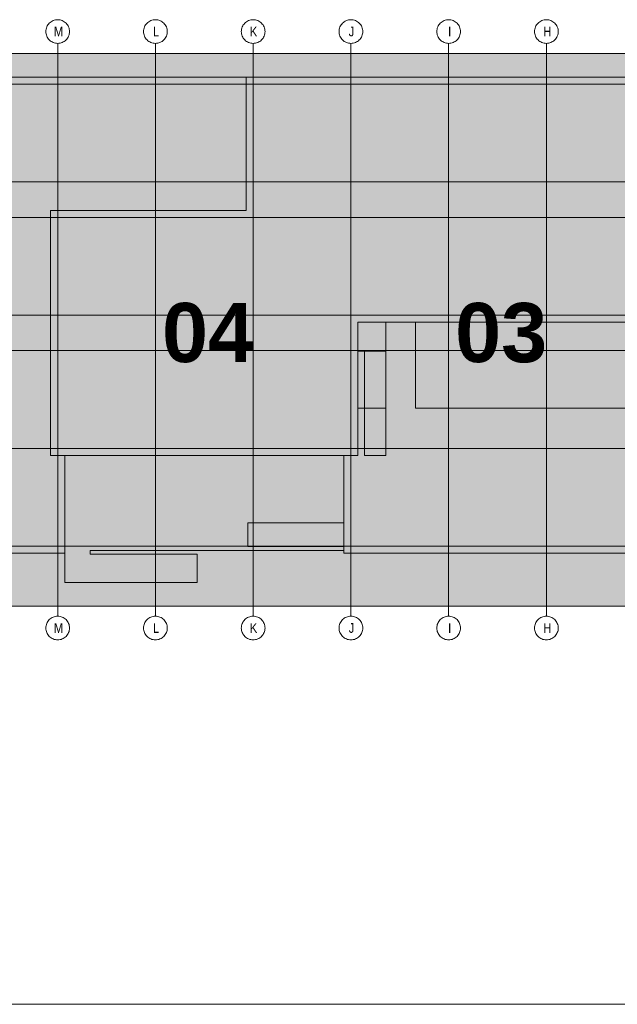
# Model space of a CAD drawing. Extents: x -634 to 300, y 62 to 1102.
# Tile 48 of 125: x 193 to 236, y 211 to 282. Entities that reach past the tile are written whole.
import ezdxf
from ezdxf.lldxf.tags import DXFTag

# ---------------------------------------------------------------- set-up
doc = ezdxf.new("R2010")
doc.units = 0
for name, color, linetype, lineweight in [('iwb_Plankopf Linie', 7, 'Continuous', 13), ('PK_LP', 7, 'Continuous', 9), ('PK_LP_Achsen', 7, 'STRICHPUNKT2', 5)]:
    doc.layers.add(name, color=color, linetype=linetype, lineweight=lineweight)
for name, color, linetype, lineweight, true_color in [('PK_LP_T01', 1, 'Continuous', 9, 0xff0000), ('PK_LP_T01_Rest', 9, 'Continuous', 9, 0x808080), ('PK_LP_Tennung', 9, 'Continuous', 18, 0x808080)]:
    doc.layers.add(name, color=color, linetype=linetype, lineweight=lineweight, true_color=true_color)
doc.styles.get("Standard").update_dxf_attribs({"font": 'ARIALN.TTF'})
tags = doc.linetypes.add('grob', pattern=[14, 3, -8, 3]).pattern_tags.tags
tags[8:9] = [DXFTag(74, 4), DXFTag(75, 0), DXFTag(340, '0'), DXFTag(46, 0.0), DXFTag(50, 0.0), DXFTag(44, 0.0), DXFTag(45, 0.0)]
tags[6:7] = [DXFTag(74, 4), DXFTag(75, 0), DXFTag(340, '0'), DXFTag(46, 0.0), DXFTag(50, 0.0), DXFTag(44, 0.0), DXFTag(45, 0.0)]
tags[4:5] = [DXFTag(74, 4), DXFTag(75, 0), DXFTag(340, '0'), DXFTag(46, 0.0), DXFTag(50, 0.0), DXFTag(44, 0.0), DXFTag(45, 0.0)]
tags = doc.linetypes.add('STRICHPUNKT2', pattern=[12.7, 6.35, -3.175, 0, -3.175]).pattern_tags.tags
tags[10:11] = [DXFTag(74, 4), DXFTag(75, 0), DXFTag(340, '0'), DXFTag(46, 0.0), DXFTag(50, 0.0), DXFTag(44, 0.0), DXFTag(45, 0.0)]
tags[8:9] = [DXFTag(74, 4), DXFTag(75, 0), DXFTag(340, '0'), DXFTag(46, 0.0), DXFTag(50, 0.0), DXFTag(44, 0.0), DXFTag(45, 0.0)]
tags[6:7] = [DXFTag(74, 4), DXFTag(75, 0), DXFTag(340, '0'), DXFTag(46, 0.0), DXFTag(50, 0.0), DXFTag(44, 0.0), DXFTag(45, 0.0)]
tags[4:5] = [DXFTag(74, 4), DXFTag(75, 0), DXFTag(340, '0'), DXFTag(46, 0.0), DXFTag(50, 0.0), DXFTag(44, 0.0), DXFTag(45, 0.0)]

# ---------------------------------------------------------------- blocks, each defined once
blk = doc.blocks.new('Blockreferenz-A06CPVZRL0')
at = {"layer": 'PK_LP', "linetype": 'grob', "lineweight": 5, "ltscale": 0.13}
for p, q in [((169.728, 279.685), (195.568, 279.685)), ((195.568, 279.685), (216.605, 279.685)), ((195.568, 240.014), (195.568, 279.685)), ((195.568, 279.685), (195.568, 240.014)), ((216.605, 279.685), (237.643, 279.685)), ((216.605, 240.014), (216.605, 279.685)), ((216.605, 279.685), (216.605, 240.014)), ((195.568, 240.014), (169.728, 240.014)), ((216.605, 240.014), (195.568, 240.014)), ((237.643, 240.014), (216.605, 240.014))]:
    blk.add_line(p, q, dxfattribs=at)
at = {"layer": 'PK_LP', "linetype": 'ByBlock', "lineweight": 13, "ltscale": 0.13}
for p, q in [((209.085, 277.985), (144.395, 277.985)), ((209.085, 268.423), (209.085, 277.985)), ((209.085, 268.423), (209.085, 277.985)), ((209.085, 277.985), (238.15, 277.985)), ((195.06, 250.833), (195.06, 268.423)), ((195.06, 268.423), (209.085, 268.423)), ((195.06, 250.833), (195.06, 268.423)), ((195.06, 268.423), (209.085, 268.423)), ((221.25, 260.395), (217.113, 260.395)), ((217.113, 260.395), (217.113, 258.319)), ((219.11, 260.395), (217.113, 260.395)), ((217.113, 260.395), (217.113, 258.319)), ((237.135, 260.395), (217.113, 260.395)), ((217.113, 260.395), (217.113, 250.833)), ((219.11, 250.833), (219.11, 260.395)), ((221.25, 254.222), (221.25, 260.395)), ((217.113, 258.319), (219.11, 258.319)), ((217.113, 258.319), (217.58, 258.319)), ((217.58, 258.319), (217.58, 250.833)), ((219.11, 258.319), (219.11, 254.222)), ((219.11, 254.222), (217.113, 254.222)), ((217.113, 254.222), (217.113, 250.833)), ((237.135, 254.222), (221.25, 254.222)), ((196.075, 250.833), (195.06, 250.833)), ((217.113, 250.833), (195.06, 250.833)), ((196.075, 250.833), (196.075, 241.714)), ((216.098, 250.833), (196.075, 250.833)), ((196.075, 243.82), (196.075, 250.833)), ((216.098, 243.996), (216.098, 250.833)), ((217.113, 250.833), (216.098, 250.833)), ((216.098, 250.833), (216.098, 245.994)), ((217.58, 250.833), (219.11, 250.833)), ((209.213, 245.994), (209.213, 244.294)), ((216.098, 245.994), (209.213, 245.994)), ((197.901, 243.754), (197.901, 243.996)), ((197.901, 243.996), (216.098, 243.996)), ((209.213, 244.294), (216.098, 244.294)), ((216.098, 244.294), (216.098, 243.82)), ((143.38, 243.82), (196.075, 243.82)), ((205.585, 243.754), (197.901, 243.754)), ((205.585, 241.714), (205.585, 243.754)), ((216.098, 243.82), (238.15, 243.82)), ((196.075, 241.714), (205.585, 241.714))]:
    blk.add_line(p, q, dxfattribs=at)
at = {"layer": 'PK_LP_Achsen', "linetype": 'ByBlock', "ltscale": 0.13}
for p, q in [((195.095, 281.964), (195.167, 282.007)), ((195.167, 282.007), (195.242, 282.043)), ((195.242, 282.043), (195.321, 282.071)), ((195.321, 282.071), (195.402, 282.091)), ((195.402, 282.091), (195.484, 282.103)), ((195.484, 282.103), (195.568, 282.108)), ((195.568, 282.108), (195.651, 282.103)), ((195.651, 282.103), (195.734, 282.091)), ((195.734, 282.091), (195.814, 282.071)), ((195.814, 282.071), (195.893, 282.043)), ((195.893, 282.043), (195.968, 282.007)), ((195.968, 282.007), (196.04, 281.964)), ((202.108, 281.964), (202.18, 282.007)), ((202.18, 282.007), (202.255, 282.043)), ((202.255, 282.043), (202.333, 282.071)), ((202.333, 282.071), (202.414, 282.091)), ((202.414, 282.091), (202.497, 282.103)), ((202.497, 282.103), (202.58, 282.108)), ((202.58, 282.108), (202.664, 282.103)), ((202.664, 282.103), (202.746, 282.091)), ((202.746, 282.091), (202.827, 282.071)), ((202.827, 282.071), (202.905, 282.043)), ((202.905, 282.043), (202.981, 282.007)), ((202.981, 282.007), (203.052, 281.964)), ((209.12, 281.964), (209.192, 282.007)), ((209.192, 282.007), (209.267, 282.043)), ((209.267, 282.043), (209.346, 282.071)), ((209.346, 282.071), (209.427, 282.091)), ((209.427, 282.091), (209.509, 282.103)), ((209.509, 282.103), (209.593, 282.108)), ((209.593, 282.108), (209.676, 282.103)), ((209.676, 282.103), (209.759, 282.091)), ((209.759, 282.091), (209.839, 282.071)), ((209.839, 282.071), (209.918, 282.043)), ((209.918, 282.043), (209.993, 282.007)), ((209.993, 282.007), (210.065, 281.964)), ((216.133, 281.964), (216.205, 282.007)), ((216.205, 282.007), (216.28, 282.043)), ((216.28, 282.043), (216.358, 282.071)), ((216.358, 282.071), (216.439, 282.091)), ((216.439, 282.091), (216.522, 282.103)), ((216.522, 282.103), (216.605, 282.108)), ((216.605, 282.108), (216.689, 282.103)), ((216.689, 282.103), (216.771, 282.091)), ((216.771, 282.091), (216.852, 282.071)), ((216.852, 282.071), (216.93, 282.043)), ((216.93, 282.043), (217.006, 282.007)), ((217.006, 282.007), (217.077, 281.964)), ((223.145, 281.964), (223.217, 282.007)), ((223.217, 282.007), (223.292, 282.043)), ((223.292, 282.043), (223.371, 282.071)), ((223.371, 282.071), (223.452, 282.091)), ((223.452, 282.091), (223.534, 282.103)), ((223.534, 282.103), (223.618, 282.108)), ((223.618, 282.108), (223.701, 282.103)), ((223.701, 282.103), (223.784, 282.091)), ((223.784, 282.091), (223.864, 282.071)), ((223.864, 282.071), (223.943, 282.043)), ((223.943, 282.043), (224.018, 282.007)), ((224.018, 282.007), (224.09, 281.964)), ((230.158, 281.964), (230.23, 282.007)), ((230.23, 282.007), (230.305, 282.043)), ((230.305, 282.043), (230.383, 282.071)), ((230.383, 282.071), (230.464, 282.091)), ((230.464, 282.091), (230.547, 282.103)), ((230.547, 282.103), (230.63, 282.108)), ((230.63, 282.108), (230.714, 282.103)), ((230.714, 282.103), (230.796, 282.091)), ((230.796, 282.091), (230.877, 282.071)), ((230.877, 282.071), (230.955, 282.043)), ((230.955, 282.043), (231.031, 282.007)), ((231.031, 282.007), (231.102, 281.964)), ((194.718, 281.258), (194.722, 281.341)), ((194.722, 281.341), (194.734, 281.423)), ((194.734, 281.423), (194.754, 281.504)), ((194.754, 281.504), (194.782, 281.583)), ((194.782, 281.583), (194.818, 281.658)), ((194.818, 281.658), (194.861, 281.73)), ((194.861, 281.73), (194.911, 281.797)), ((194.911, 281.797), (194.967, 281.859)), ((194.967, 281.859), (195.028, 281.915)), ((195.028, 281.915), (195.095, 281.964)), ((196.04, 281.964), (196.107, 281.915)), ((196.107, 281.915), (196.169, 281.859)), ((196.169, 281.859), (196.225, 281.797)), ((196.225, 281.797), (196.274, 281.73)), ((196.274, 281.73), (196.317, 281.658)), ((196.317, 281.658), (196.353, 281.583)), ((196.353, 281.583), (196.381, 281.504)), ((196.381, 281.504), (196.401, 281.423)), ((196.401, 281.423), (196.414, 281.341)), ((196.414, 281.341), (196.418, 281.258)), ((201.73, 281.258), (201.734, 281.341)), ((201.734, 281.341), (201.747, 281.423)), ((201.747, 281.423), (201.767, 281.504)), ((201.767, 281.504), (201.795, 281.583)), ((201.795, 281.583), (201.831, 281.658)), ((201.831, 281.658), (201.873, 281.73)), ((201.873, 281.73), (201.923, 281.797)), ((201.923, 281.797), (201.979, 281.859)), ((201.979, 281.859), (202.041, 281.915)), ((202.041, 281.915), (202.108, 281.964)), ((203.052, 281.964), (203.119, 281.915)), ((203.119, 281.915), (203.181, 281.859)), ((203.181, 281.859), (203.237, 281.797)), ((203.237, 281.797), (203.287, 281.73)), ((203.287, 281.73), (203.33, 281.658)), ((203.33, 281.658), (203.365, 281.583)), ((203.365, 281.583), (203.394, 281.504)), ((203.394, 281.504), (203.414, 281.423)), ((203.414, 281.423), (203.426, 281.341)), ((203.426, 281.341), (203.43, 281.258)), ((208.743, 281.258), (208.747, 281.341)), ((208.747, 281.341), (208.759, 281.423)), ((208.759, 281.423), (208.779, 281.504)), ((208.779, 281.504), (208.807, 281.583)), ((208.807, 281.583), (208.843, 281.658)), ((208.843, 281.658), (208.886, 281.73)), ((208.886, 281.73), (208.936, 281.797)), ((208.936, 281.797), (208.992, 281.859)), ((208.992, 281.859), (209.053, 281.915)), ((209.053, 281.915), (209.12, 281.964)), ((210.065, 281.964), (210.132, 281.915)), ((210.132, 281.915), (210.194, 281.859)), ((210.194, 281.859), (210.25, 281.797)), ((210.25, 281.797), (210.299, 281.73)), ((210.299, 281.73), (210.342, 281.658)), ((210.342, 281.658), (210.378, 281.583)), ((210.378, 281.583), (210.406, 281.504)), ((210.406, 281.504), (210.426, 281.423)), ((210.426, 281.423), (210.439, 281.341)), ((210.439, 281.341), (210.443, 281.258)), ((215.755, 281.258), (215.759, 281.341)), ((215.759, 281.341), (215.772, 281.423)), ((215.772, 281.423), (215.792, 281.504)), ((215.792, 281.504), (215.82, 281.583)), ((215.82, 281.583), (215.856, 281.658)), ((215.856, 281.658), (215.898, 281.73)), ((215.898, 281.73), (215.948, 281.797)), ((215.948, 281.797), (216.004, 281.859)), ((216.004, 281.859), (216.066, 281.915)), ((216.066, 281.915), (216.133, 281.964)), ((217.077, 281.964), (217.144, 281.915)), ((217.144, 281.915), (217.206, 281.859)), ((217.206, 281.859), (217.262, 281.797)), ((217.262, 281.797), (217.312, 281.73)), ((217.312, 281.73), (217.355, 281.658)), ((217.355, 281.658), (217.39, 281.583)), ((217.39, 281.583), (217.419, 281.504)), ((217.419, 281.504), (217.439, 281.423)), ((217.439, 281.423), (217.451, 281.341)), ((217.451, 281.341), (217.455, 281.258)), ((222.768, 281.258), (222.772, 281.341)), ((222.772, 281.341), (222.784, 281.423)), ((222.784, 281.423), (222.804, 281.504)), ((222.804, 281.504), (222.832, 281.583)), ((222.832, 281.583), (222.868, 281.658)), ((222.868, 281.658), (222.911, 281.73)), ((222.911, 281.73), (222.961, 281.797)), ((222.961, 281.797), (223.017, 281.859)), ((223.017, 281.859), (223.078, 281.915)), ((223.078, 281.915), (223.145, 281.964)), ((224.09, 281.964), (224.157, 281.915)), ((224.157, 281.915), (224.219, 281.859)), ((224.219, 281.859), (224.275, 281.797)), ((224.275, 281.797), (224.324, 281.73)), ((224.324, 281.73), (224.367, 281.658)), ((224.367, 281.658), (224.403, 281.583)), ((224.403, 281.583), (224.431, 281.504)), ((224.431, 281.504), (224.451, 281.423)), ((224.451, 281.423), (224.464, 281.341)), ((224.464, 281.341), (224.468, 281.258)), ((229.78, 281.258), (229.784, 281.341)), ((229.784, 281.341), (229.797, 281.423)), ((229.797, 281.423), (229.817, 281.504)), ((229.817, 281.504), (229.845, 281.583)), ((229.845, 281.583), (229.881, 281.658)), ((229.881, 281.658), (229.923, 281.73)), ((229.923, 281.73), (229.973, 281.797)), ((229.973, 281.797), (230.029, 281.859)), ((230.029, 281.859), (230.091, 281.915)), ((230.091, 281.915), (230.158, 281.964)), ((231.102, 281.964), (231.169, 281.915)), ((231.169, 281.915), (231.231, 281.859)), ((231.231, 281.859), (231.287, 281.797)), ((231.287, 281.797), (231.337, 281.73)), ((231.337, 281.73), (231.38, 281.658)), ((231.38, 281.658), (231.415, 281.583)), ((231.415, 281.583), (231.444, 281.504)), ((231.444, 281.504), (231.464, 281.423)), ((231.464, 281.423), (231.476, 281.341)), ((231.476, 281.341), (231.48, 281.258)), ((194.722, 281.174), (194.718, 281.258)), ((194.734, 281.092), (194.722, 281.174)), ((194.754, 281.011), (194.734, 281.092)), ((194.782, 280.932), (194.754, 281.011)), ((194.818, 280.857), (194.782, 280.932)), ((194.861, 280.785), (194.818, 280.857)), ((194.911, 280.718), (194.861, 280.785)), ((194.967, 280.656), (194.911, 280.718)), ((195.028, 280.6), (194.967, 280.656)), ((195.095, 280.551), (195.028, 280.6)), ((196.107, 280.6), (196.04, 280.551)), ((196.169, 280.656), (196.107, 280.6)), ((196.225, 280.718), (196.169, 280.656)), ((196.274, 280.785), (196.225, 280.718)), ((196.317, 280.857), (196.274, 280.785)), ((196.353, 280.932), (196.317, 280.857)), ((196.381, 281.011), (196.353, 280.932)), ((196.401, 281.092), (196.381, 281.011)), ((196.414, 281.174), (196.401, 281.092)), ((196.418, 281.258), (196.414, 281.174)), ((201.734, 281.174), (201.73, 281.258)), ((201.747, 281.092), (201.734, 281.174)), ((201.767, 281.011), (201.747, 281.092)), ((201.795, 280.932), (201.767, 281.011)), ((201.831, 280.857), (201.795, 280.932)), ((201.873, 280.785), (201.831, 280.857)), ((201.923, 280.718), (201.873, 280.785)), ((201.979, 280.656), (201.923, 280.718)), ((202.041, 280.6), (201.979, 280.656)), ((202.108, 280.551), (202.041, 280.6)), ((203.119, 280.6), (203.052, 280.551)), ((203.181, 280.656), (203.119, 280.6)), ((203.237, 280.718), (203.181, 280.656)), ((203.287, 280.785), (203.237, 280.718)), ((203.33, 280.857), (203.287, 280.785)), ((203.365, 280.932), (203.33, 280.857)), ((203.394, 281.011), (203.365, 280.932)), ((203.414, 281.092), (203.394, 281.011)), ((203.426, 281.174), (203.414, 281.092)), ((203.43, 281.258), (203.426, 281.174)), ((208.747, 281.174), (208.743, 281.258)), ((208.759, 281.092), (208.747, 281.174)), ((208.779, 281.011), (208.759, 281.092)), ((208.807, 280.932), (208.779, 281.011)), ((208.843, 280.857), (208.807, 280.932)), ((208.886, 280.785), (208.843, 280.857)), ((208.936, 280.718), (208.886, 280.785)), ((208.992, 280.656), (208.936, 280.718)), ((209.053, 280.6), (208.992, 280.656)), ((209.12, 280.551), (209.053, 280.6)), ((210.132, 280.6), (210.065, 280.551)), ((210.194, 280.656), (210.132, 280.6)), ((210.25, 280.718), (210.194, 280.656)), ((210.299, 280.785), (210.25, 280.718)), ((210.342, 280.857), (210.299, 280.785)), ((210.378, 280.932), (210.342, 280.857)), ((210.406, 281.011), (210.378, 280.932)), ((210.426, 281.092), (210.406, 281.011)), ((210.439, 281.174), (210.426, 281.092)), ((210.443, 281.258), (210.439, 281.174)), ((215.759, 281.174), (215.755, 281.258)), ((215.772, 281.092), (215.759, 281.174)), ((215.792, 281.011), (215.772, 281.092)), ((215.82, 280.932), (215.792, 281.011)), ((215.856, 280.857), (215.82, 280.932)), ((215.898, 280.785), (215.856, 280.857)), ((215.948, 280.718), (215.898, 280.785)), ((216.004, 280.656), (215.948, 280.718)), ((216.066, 280.6), (216.004, 280.656)), ((216.133, 280.551), (216.066, 280.6)), ((217.144, 280.6), (217.077, 280.551)), ((217.206, 280.656), (217.144, 280.6)), ((217.262, 280.718), (217.206, 280.656)), ((217.312, 280.785), (217.262, 280.718)), ((217.355, 280.857), (217.312, 280.785)), ((217.39, 280.932), (217.355, 280.857)), ((217.419, 281.011), (217.39, 280.932)), ((217.439, 281.092), (217.419, 281.011)), ((217.451, 281.174), (217.439, 281.092)), ((217.455, 281.258), (217.451, 281.174)), ((222.772, 281.174), (222.768, 281.258)), ((222.784, 281.092), (222.772, 281.174)), ((222.804, 281.011), (222.784, 281.092)), ((222.832, 280.932), (222.804, 281.011)), ((222.868, 280.857), (222.832, 280.932)), ((222.911, 280.785), (222.868, 280.857)), ((222.961, 280.718), (222.911, 280.785)), ((223.017, 280.656), (222.961, 280.718)), ((223.078, 280.6), (223.017, 280.656)), ((223.145, 280.551), (223.078, 280.6)), ((224.157, 280.6), (224.09, 280.551)), ((224.219, 280.656), (224.157, 280.6)), ((224.275, 280.718), (224.219, 280.656)), ((224.324, 280.785), (224.275, 280.718)), ((224.367, 280.857), (224.324, 280.785)), ((224.403, 280.932), (224.367, 280.857)), ((224.431, 281.011), (224.403, 280.932)), ((224.451, 281.092), (224.431, 281.011)), ((224.464, 281.174), (224.451, 281.092)), ((224.468, 281.258), (224.464, 281.174)), ((229.784, 281.174), (229.78, 281.258)), ((229.797, 281.092), (229.784, 281.174)), ((229.817, 281.011), (229.797, 281.092)), ((229.845, 280.932), (229.817, 281.011)), ((229.881, 280.857), (229.845, 280.932)), ((229.923, 280.785), (229.881, 280.857)), ((229.973, 280.718), (229.923, 280.785)), ((230.029, 280.656), (229.973, 280.718)), ((230.091, 280.6), (230.029, 280.656)), ((230.158, 280.551), (230.091, 280.6)), ((231.169, 280.6), (231.102, 280.551)), ((231.231, 280.656), (231.169, 280.6)), ((231.287, 280.718), (231.231, 280.656)), ((231.337, 280.785), (231.287, 280.718)), ((231.38, 280.857), (231.337, 280.785)), ((231.415, 280.932), (231.38, 280.857)), ((231.444, 281.011), (231.415, 280.932)), ((231.464, 281.092), (231.444, 281.011)), ((231.476, 281.174), (231.464, 281.092)), ((231.48, 281.258), (231.476, 281.174)), ((195.167, 280.508), (195.095, 280.551)), ((195.242, 280.472), (195.167, 280.508)), ((195.321, 280.444), (195.242, 280.472)), ((195.402, 280.424), (195.321, 280.444)), ((195.484, 280.412), (195.402, 280.424)), ((195.568, 280.408), (195.484, 280.412)), ((195.651, 280.412), (195.568, 280.408)), ((195.734, 280.424), (195.651, 280.412)), ((195.814, 280.444), (195.734, 280.424)), ((195.893, 280.472), (195.814, 280.444)), ((195.968, 280.508), (195.893, 280.472)), ((196.04, 280.551), (195.968, 280.508)), ((202.18, 280.508), (202.108, 280.551)), ((202.255, 280.472), (202.18, 280.508)), ((202.333, 280.444), (202.255, 280.472)), ((202.414, 280.424), (202.333, 280.444)), ((202.497, 280.412), (202.414, 280.424)), ((202.58, 280.408), (202.497, 280.412)), ((202.664, 280.412), (202.58, 280.408)), ((202.746, 280.424), (202.664, 280.412)), ((202.827, 280.444), (202.746, 280.424)), ((202.905, 280.472), (202.827, 280.444)), ((202.981, 280.508), (202.905, 280.472)), ((203.052, 280.551), (202.981, 280.508)), ((209.192, 280.508), (209.12, 280.551)), ((209.267, 280.472), (209.192, 280.508)), ((209.346, 280.444), (209.267, 280.472)), ((209.427, 280.424), (209.346, 280.444)), ((209.509, 280.412), (209.427, 280.424)), ((209.593, 280.408), (209.509, 280.412)), ((209.676, 280.412), (209.593, 280.408)), ((209.759, 280.424), (209.676, 280.412)), ((209.839, 280.444), (209.759, 280.424)), ((209.918, 280.472), (209.839, 280.444)), ((209.993, 280.508), (209.918, 280.472)), ((210.065, 280.551), (209.993, 280.508)), ((216.205, 280.508), (216.133, 280.551)), ((216.28, 280.472), (216.205, 280.508)), ((216.358, 280.444), (216.28, 280.472)), ((216.439, 280.424), (216.358, 280.444)), ((216.522, 280.412), (216.439, 280.424)), ((216.605, 280.408), (216.522, 280.412)), ((216.689, 280.412), (216.605, 280.408)), ((216.771, 280.424), (216.689, 280.412)), ((216.852, 280.444), (216.771, 280.424)), ((216.93, 280.472), (216.852, 280.444)), ((217.006, 280.508), (216.93, 280.472)), ((217.077, 280.551), (217.006, 280.508)), ((223.217, 280.508), (223.145, 280.551)), ((223.292, 280.472), (223.217, 280.508)), ((223.371, 280.444), (223.292, 280.472)), ((223.452, 280.424), (223.371, 280.444)), ((223.534, 280.412), (223.452, 280.424)), ((223.618, 280.408), (223.534, 280.412)), ((223.701, 280.412), (223.618, 280.408)), ((223.784, 280.424), (223.701, 280.412)), ((223.864, 280.444), (223.784, 280.424)), ((223.943, 280.472), (223.864, 280.444)), ((224.018, 280.508), (223.943, 280.472)), ((224.09, 280.551), (224.018, 280.508)), ((230.23, 280.508), (230.158, 280.551)), ((230.305, 280.472), (230.23, 280.508)), ((230.383, 280.444), (230.305, 280.472)), ((230.464, 280.424), (230.383, 280.444)), ((230.547, 280.412), (230.464, 280.424)), ((230.63, 280.408), (230.547, 280.412)), ((230.714, 280.412), (230.63, 280.408)), ((230.796, 280.424), (230.714, 280.412)), ((230.877, 280.444), (230.796, 280.424)), ((230.955, 280.472), (230.877, 280.444)), ((231.031, 280.508), (230.955, 280.472)), ((231.102, 280.551), (231.031, 280.508)), ((194.818, 238.842), (194.861, 238.914)), ((194.861, 238.914), (194.911, 238.981)), ((194.911, 238.981), (194.967, 239.042)), ((194.967, 239.042), (195.028, 239.098)), ((195.028, 239.098), (195.095, 239.148)), ((195.095, 239.148), (195.167, 239.191)), ((195.167, 239.191), (195.242, 239.227)), ((195.242, 239.227), (195.321, 239.255)), ((195.321, 239.255), (195.402, 239.275)), ((195.402, 239.275), (195.484, 239.287)), ((195.484, 239.287), (195.568, 239.291)), ((195.568, 239.291), (195.651, 239.287)), ((195.651, 239.287), (195.734, 239.275)), ((195.734, 239.275), (195.814, 239.255)), ((195.814, 239.255), (195.893, 239.227)), ((195.893, 239.227), (195.968, 239.191)), ((195.968, 239.191), (196.04, 239.148)), ((196.04, 239.148), (196.107, 239.098)), ((196.107, 239.098), (196.169, 239.042)), ((196.169, 239.042), (196.225, 238.981)), ((196.225, 238.981), (196.274, 238.914)), ((196.274, 238.914), (196.317, 238.842)), ((201.831, 238.842), (201.873, 238.914)), ((201.873, 238.914), (201.923, 238.981)), ((201.923, 238.981), (201.979, 239.042)), ((201.979, 239.042), (202.041, 239.098)), ((202.041, 239.098), (202.108, 239.148)), ((202.108, 239.148), (202.18, 239.191)), ((202.18, 239.191), (202.255, 239.227)), ((202.255, 239.227), (202.333, 239.255)), ((202.333, 239.255), (202.414, 239.275)), ((202.414, 239.275), (202.497, 239.287)), ((202.497, 239.287), (202.58, 239.291)), ((202.58, 239.291), (202.664, 239.287)), ((202.664, 239.287), (202.746, 239.275)), ((202.746, 239.275), (202.827, 239.255)), ((202.827, 239.255), (202.905, 239.227)), ((202.905, 239.227), (202.981, 239.191)), ((202.981, 239.191), (203.052, 239.148)), ((203.052, 239.148), (203.119, 239.098)), ((203.119, 239.098), (203.181, 239.042)), ((203.181, 239.042), (203.237, 238.981)), ((203.237, 238.981), (203.287, 238.914)), ((203.287, 238.914), (203.33, 238.842)), ((208.843, 238.842), (208.886, 238.914)), ((208.886, 238.914), (208.936, 238.981)), ((208.936, 238.981), (208.992, 239.042)), ((208.992, 239.042), (209.053, 239.098)), ((209.053, 239.098), (209.12, 239.148)), ((209.12, 239.148), (209.192, 239.191)), ((209.192, 239.191), (209.267, 239.227)), ((209.267, 239.227), (209.346, 239.255)), ((209.346, 239.255), (209.427, 239.275)), ((209.427, 239.275), (209.509, 239.287)), ((209.509, 239.287), (209.593, 239.291)), ((209.593, 239.291), (209.676, 239.287)), ((209.676, 239.287), (209.759, 239.275)), ((209.759, 239.275), (209.839, 239.255)), ((209.839, 239.255), (209.918, 239.227)), ((209.918, 239.227), (209.993, 239.191)), ((209.993, 239.191), (210.065, 239.148)), ((210.065, 239.148), (210.132, 239.098)), ((210.132, 239.098), (210.194, 239.042)), ((210.194, 239.042), (210.25, 238.981)), ((210.25, 238.981), (210.299, 238.914)), ((210.299, 238.914), (210.342, 238.842)), ((215.856, 238.842), (215.898, 238.914)), ((215.898, 238.914), (215.948, 238.981)), ((215.948, 238.981), (216.004, 239.042)), ((216.004, 239.042), (216.066, 239.098)), ((216.066, 239.098), (216.133, 239.148)), ((216.133, 239.148), (216.205, 239.191)), ((216.205, 239.191), (216.28, 239.227)), ((216.28, 239.227), (216.358, 239.255)), ((216.358, 239.255), (216.439, 239.275)), ((216.439, 239.275), (216.522, 239.287)), ((216.522, 239.287), (216.605, 239.291)), ((216.605, 239.291), (216.689, 239.287)), ((216.689, 239.287), (216.771, 239.275)), ((216.771, 239.275), (216.852, 239.255)), ((216.852, 239.255), (216.93, 239.227)), ((216.93, 239.227), (217.006, 239.191)), ((217.006, 239.191), (217.077, 239.148)), ((217.077, 239.148), (217.144, 239.098)), ((217.144, 239.098), (217.206, 239.042)), ((217.206, 239.042), (217.262, 238.981)), ((217.262, 238.981), (217.312, 238.914)), ((217.312, 238.914), (217.355, 238.842)), ((222.868, 238.842), (222.911, 238.914)), ((222.911, 238.914), (222.961, 238.981)), ((222.961, 238.981), (223.017, 239.042)), ((223.017, 239.042), (223.078, 239.098)), ((223.078, 239.098), (223.145, 239.148)), ((223.145, 239.148), (223.217, 239.191)), ((223.217, 239.191), (223.292, 239.227)), ((223.292, 239.227), (223.371, 239.255)), ((223.371, 239.255), (223.452, 239.275)), ((223.452, 239.275), (223.534, 239.287)), ((223.534, 239.287), (223.618, 239.291)), ((223.618, 239.291), (223.701, 239.287)), ((223.701, 239.287), (223.784, 239.275)), ((223.784, 239.275), (223.864, 239.255)), ((223.864, 239.255), (223.943, 239.227)), ((223.943, 239.227), (224.018, 239.191)), ((224.018, 239.191), (224.09, 239.148)), ((224.09, 239.148), (224.157, 239.098)), ((224.157, 239.098), (224.219, 239.042)), ((224.219, 239.042), (224.275, 238.981)), ((224.275, 238.981), (224.324, 238.914)), ((224.324, 238.914), (224.367, 238.842)), ((229.881, 238.842), (229.923, 238.914)), ((229.923, 238.914), (229.973, 238.981)), ((229.973, 238.981), (230.029, 239.042)), ((230.029, 239.042), (230.091, 239.098)), ((230.091, 239.098), (230.158, 239.148)), ((230.158, 239.148), (230.23, 239.191)), ((230.23, 239.191), (230.305, 239.227)), ((230.305, 239.227), (230.383, 239.255)), ((230.383, 239.255), (230.464, 239.275)), ((230.464, 239.275), (230.547, 239.287)), ((230.547, 239.287), (230.63, 239.291)), ((230.63, 239.291), (230.714, 239.287)), ((230.714, 239.287), (230.796, 239.275)), ((230.796, 239.275), (230.877, 239.255)), ((230.877, 239.255), (230.955, 239.227)), ((230.955, 239.227), (231.031, 239.191)), ((231.031, 239.191), (231.102, 239.148)), ((231.102, 239.148), (231.169, 239.098)), ((231.169, 239.098), (231.231, 239.042)), ((231.231, 239.042), (231.287, 238.981)), ((231.287, 238.981), (231.337, 238.914)), ((231.337, 238.914), (231.38, 238.842)), ((194.718, 238.441), (194.722, 238.525)), ((194.722, 238.358), (194.718, 238.441)), ((194.722, 238.525), (194.734, 238.607)), ((194.734, 238.275), (194.722, 238.358)), ((194.734, 238.607), (194.754, 238.688)), ((194.754, 238.195), (194.734, 238.275)), ((194.754, 238.688), (194.782, 238.767)), ((194.782, 238.116), (194.754, 238.195)), ((194.782, 238.767), (194.818, 238.842)), ((196.317, 238.842), (196.353, 238.767)), ((196.353, 238.767), (196.381, 238.688)), ((196.381, 238.195), (196.353, 238.116)), ((196.381, 238.688), (196.401, 238.607)), ((196.401, 238.275), (196.381, 238.195)), ((196.401, 238.607), (196.414, 238.525)), ((196.414, 238.358), (196.401, 238.275)), ((196.414, 238.525), (196.418, 238.441)), ((196.418, 238.441), (196.414, 238.358)), ((201.73, 238.441), (201.734, 238.525)), ((201.734, 238.358), (201.73, 238.441)), ((201.734, 238.525), (201.747, 238.607)), ((201.747, 238.275), (201.734, 238.358)), ((201.747, 238.607), (201.767, 238.688)), ((201.767, 238.195), (201.747, 238.275)), ((201.767, 238.688), (201.795, 238.767)), ((201.795, 238.116), (201.767, 238.195)), ((201.795, 238.767), (201.831, 238.842)), ((203.33, 238.842), (203.365, 238.767)), ((203.365, 238.767), (203.394, 238.688)), ((203.394, 238.195), (203.365, 238.116)), ((203.394, 238.688), (203.414, 238.607)), ((203.414, 238.275), (203.394, 238.195)), ((203.414, 238.607), (203.426, 238.525)), ((203.426, 238.358), (203.414, 238.275)), ((203.426, 238.525), (203.43, 238.441)), ((203.43, 238.441), (203.426, 238.358)), ((208.743, 238.441), (208.747, 238.525)), ((208.747, 238.358), (208.743, 238.441)), ((208.747, 238.525), (208.759, 238.607)), ((208.759, 238.275), (208.747, 238.358)), ((208.759, 238.607), (208.779, 238.688)), ((208.779, 238.195), (208.759, 238.275)), ((208.779, 238.688), (208.807, 238.767)), ((208.807, 238.116), (208.779, 238.195)), ((208.807, 238.767), (208.843, 238.842)), ((210.342, 238.842), (210.378, 238.767)), ((210.378, 238.767), (210.406, 238.688)), ((210.406, 238.195), (210.378, 238.116)), ((210.406, 238.688), (210.426, 238.607)), ((210.426, 238.275), (210.406, 238.195)), ((210.426, 238.607), (210.439, 238.525)), ((210.439, 238.358), (210.426, 238.275)), ((210.439, 238.525), (210.443, 238.441)), ((210.443, 238.441), (210.439, 238.358)), ((215.755, 238.441), (215.759, 238.525)), ((215.759, 238.358), (215.755, 238.441)), ((215.759, 238.525), (215.772, 238.607)), ((215.772, 238.275), (215.759, 238.358)), ((215.772, 238.607), (215.792, 238.688)), ((215.792, 238.195), (215.772, 238.275)), ((215.792, 238.688), (215.82, 238.767)), ((215.82, 238.116), (215.792, 238.195)), ((215.82, 238.767), (215.856, 238.842)), ((217.355, 238.842), (217.39, 238.767)), ((217.39, 238.767), (217.419, 238.688)), ((217.419, 238.195), (217.39, 238.116)), ((217.419, 238.688), (217.439, 238.607)), ((217.439, 238.275), (217.419, 238.195)), ((217.439, 238.607), (217.451, 238.525)), ((217.451, 238.358), (217.439, 238.275)), ((217.451, 238.525), (217.455, 238.441)), ((217.455, 238.441), (217.451, 238.358)), ((222.768, 238.441), (222.772, 238.525)), ((222.772, 238.358), (222.768, 238.441)), ((222.772, 238.525), (222.784, 238.607)), ((222.784, 238.275), (222.772, 238.358)), ((222.784, 238.607), (222.804, 238.688)), ((222.804, 238.195), (222.784, 238.275)), ((222.804, 238.688), (222.832, 238.767)), ((222.832, 238.116), (222.804, 238.195)), ((222.832, 238.767), (222.868, 238.842)), ((224.367, 238.842), (224.403, 238.767)), ((224.403, 238.767), (224.431, 238.688)), ((224.431, 238.195), (224.403, 238.116)), ((224.431, 238.688), (224.451, 238.607)), ((224.451, 238.275), (224.431, 238.195)), ((224.451, 238.607), (224.464, 238.525)), ((224.464, 238.358), (224.451, 238.275)), ((224.464, 238.525), (224.468, 238.441)), ((224.468, 238.441), (224.464, 238.358)), ((229.78, 238.441), (229.784, 238.525)), ((229.784, 238.358), (229.78, 238.441)), ((229.784, 238.525), (229.797, 238.607)), ((229.797, 238.275), (229.784, 238.358)), ((229.797, 238.607), (229.817, 238.688)), ((229.817, 238.195), (229.797, 238.275)), ((229.817, 238.688), (229.845, 238.767)), ((229.845, 238.116), (229.817, 238.195)), ((229.845, 238.767), (229.881, 238.842)), ((231.38, 238.842), (231.415, 238.767)), ((231.415, 238.767), (231.444, 238.688)), ((231.444, 238.195), (231.415, 238.116)), ((231.444, 238.688), (231.464, 238.607)), ((231.464, 238.275), (231.444, 238.195)), ((231.464, 238.607), (231.476, 238.525)), ((231.476, 238.358), (231.464, 238.275)), ((231.476, 238.525), (231.48, 238.441)), ((231.48, 238.441), (231.476, 238.358)), ((194.818, 238.041), (194.782, 238.116)), ((194.861, 237.969), (194.818, 238.041)), ((194.911, 237.902), (194.861, 237.969)), ((194.967, 237.84), (194.911, 237.902)), ((195.028, 237.784), (194.967, 237.84)), ((195.095, 237.735), (195.028, 237.784)), ((195.167, 237.692), (195.095, 237.735)), ((195.242, 237.656), (195.167, 237.692)), ((195.321, 237.628), (195.242, 237.656)), ((195.402, 237.608), (195.321, 237.628)), ((195.484, 237.595), (195.402, 237.608)), ((195.568, 237.591), (195.484, 237.595)), ((195.651, 237.595), (195.568, 237.591)), ((195.734, 237.608), (195.651, 237.595)), ((195.814, 237.628), (195.734, 237.608)), ((195.893, 237.656), (195.814, 237.628)), ((195.968, 237.692), (195.893, 237.656)), ((196.04, 237.735), (195.968, 237.692)), ((196.107, 237.784), (196.04, 237.735)), ((196.169, 237.84), (196.107, 237.784)), ((196.225, 237.902), (196.169, 237.84)), ((196.274, 237.969), (196.225, 237.902)), ((196.317, 238.041), (196.274, 237.969)), ((196.353, 238.116), (196.317, 238.041)), ((201.831, 238.041), (201.795, 238.116)), ((201.873, 237.969), (201.831, 238.041)), ((201.923, 237.902), (201.873, 237.969)), ((201.979, 237.84), (201.923, 237.902)), ((202.041, 237.784), (201.979, 237.84)), ((202.108, 237.735), (202.041, 237.784)), ((202.18, 237.692), (202.108, 237.735)), ((202.255, 237.656), (202.18, 237.692)), ((202.333, 237.628), (202.255, 237.656)), ((202.414, 237.608), (202.333, 237.628)), ((202.497, 237.595), (202.414, 237.608)), ((202.58, 237.591), (202.497, 237.595)), ((202.664, 237.595), (202.58, 237.591)), ((202.746, 237.608), (202.664, 237.595)), ((202.827, 237.628), (202.746, 237.608)), ((202.905, 237.656), (202.827, 237.628)), ((202.981, 237.692), (202.905, 237.656)), ((203.052, 237.735), (202.981, 237.692)), ((203.119, 237.784), (203.052, 237.735)), ((203.181, 237.84), (203.119, 237.784)), ((203.237, 237.902), (203.181, 237.84)), ((203.287, 237.969), (203.237, 237.902)), ((203.33, 238.041), (203.287, 237.969)), ((203.365, 238.116), (203.33, 238.041)), ((208.843, 238.041), (208.807, 238.116)), ((208.886, 237.969), (208.843, 238.041)), ((208.936, 237.902), (208.886, 237.969)), ((208.992, 237.84), (208.936, 237.902)), ((209.053, 237.784), (208.992, 237.84)), ((209.12, 237.735), (209.053, 237.784)), ((209.192, 237.692), (209.12, 237.735)), ((209.267, 237.656), (209.192, 237.692)), ((209.346, 237.628), (209.267, 237.656)), ((209.427, 237.608), (209.346, 237.628)), ((209.509, 237.595), (209.427, 237.608)), ((209.593, 237.591), (209.509, 237.595)), ((209.676, 237.595), (209.593, 237.591)), ((209.759, 237.608), (209.676, 237.595)), ((209.839, 237.628), (209.759, 237.608)), ((209.918, 237.656), (209.839, 237.628)), ((209.993, 237.692), (209.918, 237.656)), ((210.065, 237.735), (209.993, 237.692)), ((210.132, 237.784), (210.065, 237.735)), ((210.194, 237.84), (210.132, 237.784)), ((210.25, 237.902), (210.194, 237.84)), ((210.299, 237.969), (210.25, 237.902)), ((210.342, 238.041), (210.299, 237.969)), ((210.378, 238.116), (210.342, 238.041)), ((215.856, 238.041), (215.82, 238.116)), ((215.898, 237.969), (215.856, 238.041)), ((215.948, 237.902), (215.898, 237.969)), ((216.004, 237.84), (215.948, 237.902)), ((216.066, 237.784), (216.004, 237.84)), ((216.133, 237.735), (216.066, 237.784)), ((216.205, 237.692), (216.133, 237.735)), ((216.28, 237.656), (216.205, 237.692)), ((216.358, 237.628), (216.28, 237.656)), ((216.439, 237.608), (216.358, 237.628)), ((216.522, 237.595), (216.439, 237.608)), ((216.605, 237.591), (216.522, 237.595)), ((216.689, 237.595), (216.605, 237.591)), ((216.771, 237.608), (216.689, 237.595)), ((216.852, 237.628), (216.771, 237.608)), ((216.93, 237.656), (216.852, 237.628)), ((217.006, 237.692), (216.93, 237.656)), ((217.077, 237.735), (217.006, 237.692)), ((217.144, 237.784), (217.077, 237.735)), ((217.206, 237.84), (217.144, 237.784)), ((217.262, 237.902), (217.206, 237.84)), ((217.312, 237.969), (217.262, 237.902)), ((217.355, 238.041), (217.312, 237.969)), ((217.39, 238.116), (217.355, 238.041)), ((222.868, 238.041), (222.832, 238.116)), ((222.911, 237.969), (222.868, 238.041)), ((222.961, 237.902), (222.911, 237.969)), ((223.017, 237.84), (222.961, 237.902)), ((223.078, 237.784), (223.017, 237.84)), ((223.145, 237.735), (223.078, 237.784)), ((223.217, 237.692), (223.145, 237.735)), ((223.292, 237.656), (223.217, 237.692)), ((223.371, 237.628), (223.292, 237.656)), ((223.452, 237.608), (223.371, 237.628)), ((223.534, 237.595), (223.452, 237.608)), ((223.618, 237.591), (223.534, 237.595)), ((223.701, 237.595), (223.618, 237.591)), ((223.784, 237.608), (223.701, 237.595)), ((223.864, 237.628), (223.784, 237.608)), ((223.943, 237.656), (223.864, 237.628)), ((224.018, 237.692), (223.943, 237.656)), ((224.09, 237.735), (224.018, 237.692)), ((224.157, 237.784), (224.09, 237.735)), ((224.219, 237.84), (224.157, 237.784)), ((224.275, 237.902), (224.219, 237.84)), ((224.324, 237.969), (224.275, 237.902)), ((224.367, 238.041), (224.324, 237.969)), ((224.403, 238.116), (224.367, 238.041)), ((229.881, 238.041), (229.845, 238.116)), ((229.923, 237.969), (229.881, 238.041)), ((229.973, 237.902), (229.923, 237.969)), ((230.029, 237.84), (229.973, 237.902)), ((230.091, 237.784), (230.029, 237.84)), ((230.158, 237.735), (230.091, 237.784)), ((230.23, 237.692), (230.158, 237.735)), ((230.305, 237.656), (230.23, 237.692)), ((230.383, 237.628), (230.305, 237.656)), ((230.464, 237.608), (230.383, 237.628)), ((230.547, 237.595), (230.464, 237.608)), ((230.63, 237.591), (230.547, 237.595)), ((230.714, 237.595), (230.63, 237.591)), ((230.796, 237.608), (230.714, 237.595)), ((230.877, 237.628), (230.796, 237.608)), ((230.955, 237.656), (230.877, 237.628)), ((231.031, 237.692), (230.955, 237.656)), ((231.102, 237.735), (231.031, 237.692)), ((231.169, 237.784), (231.102, 237.735)), ((231.231, 237.84), (231.169, 237.784)), ((231.287, 237.902), (231.231, 237.84)), ((231.337, 237.969), (231.287, 237.902)), ((231.38, 238.041), (231.337, 237.969)), ((231.415, 238.116), (231.38, 238.041))]:
    blk.add_line(p, q, dxfattribs=at)
at = {"layer": 'PK_LP_Achsen', "linetype": 'STRICHPUNKT2', "ltscale": 0.13}
for p, q in [((195.568, 280.408), (195.568, 239.291)), ((202.58, 280.408), (202.58, 239.291)), ((209.593, 280.408), (209.593, 239.291)), ((216.605, 280.408), (216.605, 239.291)), ((223.618, 280.408), (223.618, 239.291)), ((230.63, 280.408), (230.63, 239.291)), ((128.038, 277.478), (282.648, 277.478)), ((128.038, 270.465), (282.648, 270.465)), ((128.038, 267.915), (282.648, 267.915)), ((128.038, 260.903), (282.648, 260.903)), ((128.038, 258.353), (282.648, 258.353)), ((128.038, 251.34), (282.648, 251.34)), ((128.038, 244.328), (282.648, 244.328))]:
    blk.add_line(p, q, dxfattribs=at)
at = {"layer": 'PK_LP_T01_Rest', "linetype": 'ByBlock', "lineweight": -2, "ltscale": 0.13}
for points in [[(169.728, 240.014), (169.728, 279.685), (195.568, 240.014), (195.568, 279.685)], [(195.568, 240.014), (195.568, 279.685), (216.605, 240.014), (216.605, 279.685)], [(216.605, 240.014), (216.605, 279.685), (237.643, 240.014), (237.643, 279.685)]]:
    blk.add_solid(points, dxfattribs=at)
at = {"layer": 'PK_LP_Tennung', "linetype": 'ByBlock', "ltscale": 0.18}
for p, q in [((195.568, 240.014), (195.568, 279.685)), ((216.605, 240.014), (216.605, 279.685))]:
    blk.add_line(p, q, dxfattribs=at)
at = {"layer": 'PK_LP', "linetype": 'ByBlock', "lineweight": 25, "ltscale": 0.25, "char_height": 4.25, "attachment_point": 1}
for s, insert in [('{\\fArial|b1|i0;04}', (203.053, 261.778)), ('{\\fArial|b1|i0;03}', (224.082, 261.778))]:
    blk.add_mtext(s, dxfattribs=dict(at, insert=insert))
at = {"layer": 'PK_LP_Achsen', "linetype": 'ByBlock', "ltscale": 0.13, "char_height": 0.69538, "attachment_point": 1}
for s, insert in [('{\\fArial Narrow;M}', (195.296, 281.605)), ('{\\fArial Narrow;L}', (202.402, 281.605)), ('{\\fArial Narrow;K}', (209.356, 281.605)), ('{\\fArial Narrow;J}', (216.449, 281.611)), ('{\\fArial Narrow;I}', (223.58, 281.605)), ('{\\fArial Narrow;H}', (230.407, 281.605)), ('{\\fArial Narrow;M}', (195.296, 238.789)), ('{\\fArial Narrow;L}', (202.402, 238.789)), ('{\\fArial Narrow;K}', (209.356, 238.789)), ('{\\fArial Narrow;J}', (216.449, 238.795)), ('{\\fArial Narrow;I}', (223.58, 238.789)), ('{\\fArial Narrow;H}', (230.407, 238.789))]:
    blk.add_mtext(s, dxfattribs=dict(at, insert=insert))

msp = doc.modelspace()

# ---------------------------------------------------------------- linework, layer by layer
at = {"layer": 'iwb_Plankopf Linie', "ltscale": 0.13}
msp.add_line((115.353, 211.433), (295.353, 211.433), dxfattribs=at)

# ---------------------------------------------------------------- block references
at = {"layer": 'PK_LP_T01', "ltscale": 0.13}
msp.add_blockref('Blockreferenz-A06CPVZRL0', (0, 0), dxfattribs=at)

doc.saveas('drawing.dxf')
